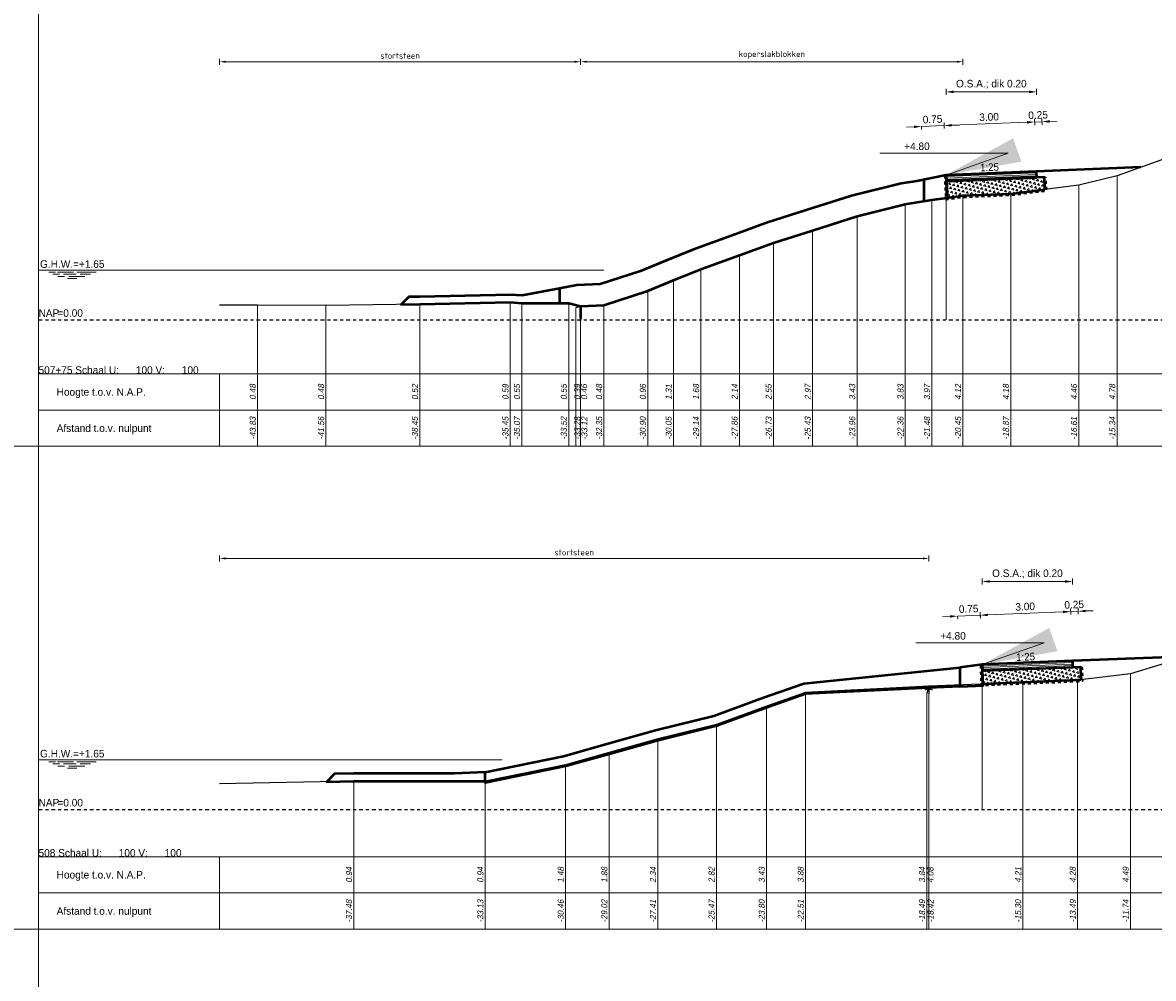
# Model space of a CAD drawing. Header units: metres. Extents: x 1155 to 1506, y 1546 to 1980.
# Tile 20 of 27: x 1251 to 1289, y 1867 to 1898. Entities that reach past the tile are written whole.
import ezdxf
from ezdxf.enums import TextEntityAlignment as Align

# ---------------------------------------------------------------- set-up
doc = ezdxf.new("R2010")
doc.units = ezdxf.units.M
doc.header["$LTSCALE"] = 0.1
doc.linetypes.add('geotextiel', pattern=[0.2, -0.1, 0.1])
doc.linetypes.add('NAP', pattern=[20, 12.5, -2.5, 2.5, -2.5])
for name, color, linetype in [('480', 7, 'Continuous'), ('758', 7, 'Continuous'), ('BS-STORTSTEEN', 6, 'Continuous')]:
    doc.layers.add(name, color=color, linetype=linetype)
for name, color, linetype, lineweight in [('DP-BS-Maatvoering', 2, 'Continuous', 0), ('DP-BS-Matenbalk_verlenglijnen', 253, 'Continuous', 0), ('DP-BS-profiel', 2, 'Continuous', 25), ('DP-Matenbalk', 1, 'Continuous', 18), ('DP-Matenbalk_bestaandehoogten', 6, 'Continuous', 25), ('DP-Matenbalk_teksten', 7, 'Continuous', 25), ('DP-NAP-lijn', 6, 'NAP', 25), ('DP-NW-arcering_asfalt', 1, 'Continuous', 18), ('DP-NW-arcering_funderingslaag', 211, 'Continuous', 13), ('DP-NW-geotextiel', 3, 'geotextiel', 35), ('DP-NW-Maatvoering', 7, 'Continuous', 35), ('DP-NW-Matenbalk_verlenglijnen', 135, 'Continuous', 0), ('DP-NW-profiel', 4, 'Continuous', 50), ('DP-waterlijn', 1, 'Continuous', 13), ('DP-Waterlijn_tekst', 7, 'Continuous', 35), ('maatvoering-leadr', 7, 'Continuous', 30), ('maatvoering-lin', 7, 'Continuous', 20), ('TL-2.5mm Tekst', 7, 'Continuous', 25)]:
    doc.layers.add(name, color=color, linetype=linetype, lineweight=lineweight)
doc.styles.add('bestomschr', font='isocp.shx', dxfattribs={"width": 0.96})
doc.styles.add('dp-besthgt', font='StagCAD.ttf', dxfattribs={"oblique": 10, "height": 0.2})
doc.styles.add('GM25mm', font='StagCAD.ttf', dxfattribs={"width": 0.96, "height": 2.5})
doc.styles.add('StagCAD', font='StagCAD.ttf')
doc.dimstyles.new('best-maatv', dxfattribs={"dimscale": 0.1, "dimtxt": 2, "dimasz": 2, "dimexe": 1, "dimexo": 0, "dimgap": 1, "dimtad": 1, "dimrnd": 0.001, "dimzin": 1, "dimdsep": 46, "dimtxsty": 'bestomschr', "dimcen": 0.09, "dimclrd": 212, "dimclre": 212, "dimclrt": 2, "dimazin": 0, "dimtfac": 1, "dimtix": 1, "dimtmove": 0, "dimatfit": 3, "dimfxl": 1, "dimfxlon": 1, "dimtvp": 0.83, "dimtolj": 1, "dimtzin": 0, "dimlwd": 9, "dimlwe": 9, "dimarcsym": 0})
doc.dimstyles.new('GM-maatvoering', dxfattribs={"dimtxt": 2.5, "dimasz": 2.5, "dimexe": 1, "dimexo": 0, "dimgap": 1, "dimtad": 1, "dimrnd": 0.001, "dimzin": 1, "dimdsep": 46, "dimtxsty": 'StagCAD', "dimcen": 0.09, "dimclrd": 1, "dimclre": 1, "dimclrt": 7, "dimazin": 0, "dimtfac": 1, "dimtix": 1, "dimtmove": 0, "dimatfit": 3, "dimfxl": 1, "dimfxlon": 1, "dimtvp": 0.83, "dimtolj": 1, "dimtzin": 0, "dimlwd": 15, "dimlwe": 15, "dimarcsym": 0})

# ---------------------------------------------------------------- blocks, each defined once
blk = doc.blocks.new('136')
at = {"layer": '480'}
blk.add_polyline3d([(0.03125, 0, 0), (-0.03125, 0, 0), (-0.03125, -0.375, 0), (0, -0.5, 0), (0.03125, -0.375, 0)], close=True, dxfattribs=at)
blk = doc.blocks.new('83')
at = {"layer": '758'}
for points in [[(-0.156, 0), (-0.078, -0.039)], [(-0.078, -0.039), (0, 0)], [(0, 0), (0.078, -0.039)], [(0, 0), (0, -0.312)], [(0.078, -0.039), (0.156, 0)], [(-0.156, -0.156), (-0.078, -0.117)], [(0, -0.156), (-0.078, -0.117)], [(0.078, -0.117), (0, -0.156)], [(0.078, -0.117), (0.156, -0.156)]]:
    blk.add_lwpolyline(points, dxfattribs=at)
blk = doc.blocks.new('*D116')
at = {"layer": 'Defpoints', "color": 0, "transparency": 16777216}
for p in [(1282.439, 1896.894), (1282.439, 1892.456), (1269.767, 1888.795)]:
    blk.add_point(p, dxfattribs=at)
at = {"layer": 'DP-BS-Maatvoering', "color": 212, "lineweight": 9, "transparency": 16777216}
for p, q in [((1269.767, 1896.794), (1269.767, 1896.994)), ((1269.967, 1896.894), (1282.239, 1896.894)), ((1282.439, 1896.794), (1282.439, 1896.994))]:
    blk.add_line(p, q, dxfattribs=at)
at = {"layer": 'DP-BS-Maatvoering', "color": 212, "transparency": 16777216}
for points in [[(1269.967, 1896.927), (1269.967, 1896.86), (1269.767, 1896.894)], [(1282.239, 1896.927), (1282.239, 1896.86), (1282.439, 1896.894)]]:
    blk.add_solid(points, dxfattribs=at)
at = {"layer": 'DP-BS-Maatvoering', "color": 2, "transparency": 16777216, "insert": (1276.103, 1897.119), "char_height": 0.2, "attachment_point": 5, "style": 'bestomschr'}
blk.add_mtext('\\A1;koperslakblokken', dxfattribs=at)
blk = doc.blocks.new('*D115')
at = {"layer": 'Defpoints', "color": 0, "transparency": 16777216}
for p in [(1269.767, 1896.894), (1257.8, 1888.826), (1269.767, 1888.795)]:
    blk.add_point(p, dxfattribs=at)
at = {"layer": 'DP-BS-Maatvoering', "color": 212, "lineweight": 9, "transparency": 16777216}
for p, q in [((1257.8, 1896.794), (1257.8, 1896.994)), ((1258, 1896.894), (1269.567, 1896.894)), ((1269.767, 1896.794), (1269.767, 1896.994))]:
    blk.add_line(p, q, dxfattribs=at)
at = {"layer": 'DP-BS-Maatvoering', "color": 212, "transparency": 16777216}
for points in [[(1258, 1896.927), (1258, 1896.86), (1257.8, 1896.894)], [(1269.567, 1896.927), (1269.567, 1896.86), (1269.767, 1896.894)]]:
    blk.add_solid(points, dxfattribs=at)
at = {"layer": 'DP-BS-Maatvoering', "color": 2, "transparency": 16777216, "insert": (1263.783, 1897.094), "char_height": 0.2, "attachment_point": 5, "style": 'bestomschr'}
blk.add_mtext('\\A1;stortsteen', dxfattribs=at)
blk = doc.blocks.new('*D67')
at = {"layer": 'Defpoints', "color": 0, "transparency": 16777216}
for p in [(1281.31, 1880.434), (1281.31, 1876.199), (1257.8, 1872.968)]:
    blk.add_point(p, dxfattribs=at)
at = {"layer": 'DP-BS-Maatvoering', "color": 212, "lineweight": 9, "transparency": 16777216}
for p, q in [((1257.8, 1880.334), (1257.8, 1880.534)), ((1258, 1880.434), (1281.11, 1880.434)), ((1281.31, 1880.334), (1281.31, 1880.534))]:
    blk.add_line(p, q, dxfattribs=at)
at = {"layer": 'DP-BS-Maatvoering', "color": 212, "transparency": 16777216}
for points in [[(1258, 1880.468), (1258, 1880.401), (1257.8, 1880.434)], [(1281.11, 1880.468), (1281.11, 1880.401), (1281.31, 1880.434)]]:
    blk.add_solid(points, dxfattribs=at)
at = {"layer": 'DP-BS-Maatvoering', "color": 2, "transparency": 16777216, "insert": (1269.555, 1880.634), "char_height": 0.2, "attachment_point": 5, "style": 'bestomschr'}
blk.add_mtext('\\A1;stortsteen', dxfattribs=at)
blk = doc.blocks.new('*D52')
at = {"layer": 'Defpoints', "color": 0, "transparency": 16777216}
for p in [(2.932, 6.557), (2.998, 4.92), (0, 4.8)]:
    blk.add_point(p, dxfattribs=at)
at = {"layer": 'maatvoering-lin', "color": 1, "lineweight": 15, "transparency": 16777216}
for p, q in [((-0.061, 6.337), (-0.069, 6.537)), ((0.184, 6.447), (2.682, 6.547)), ((2.936, 6.457), (2.928, 6.657))]:
    blk.add_line(p, q, dxfattribs=at)
at = {"layer": 'maatvoering-lin', "color": 1, "transparency": 16777216}
for points in [[(0.183, 6.489), (0.186, 6.406), (-0.065, 6.437)], [(2.681, 6.589), (2.684, 6.506), (2.932, 6.557)]]:
    blk.add_solid(points, dxfattribs=at)
at = {"layer": 'maatvoering-lin', "color": 7, "transparency": 16777216, "insert": (1.424, 6.722), "char_height": 0.25, "attachment_point": 5, "rotation": 2.2906, "style": 'StagCAD'}
blk.add_mtext('\\A1;3.00', dxfattribs=at)
blk = doc.blocks.new('*D53')
at = {"layer": 'Defpoints', "color": 0, "transparency": 16777216}
for p in [(3.182, 6.567), (3.006, 4.72), (3.255, 4.73)]:
    blk.add_point(p, dxfattribs=at)
at = {"layer": 'maatvoering-lin', "color": 1, "lineweight": 15, "transparency": 16777216}
for p, q in [((2.682, 6.547), (2.433, 6.537)), ((2.936, 6.457), (2.928, 6.657)), ((2.932, 6.557), (3.182, 6.567)), ((3.186, 6.467), (3.178, 6.667)), ((3.432, 6.577), (3.682, 6.587))]:
    blk.add_line(p, q, dxfattribs=at)
at = {"layer": 'maatvoering-lin', "color": 1, "transparency": 16777216}
for points in [[(2.681, 6.589), (2.684, 6.506), (2.932, 6.557)], [(3.43, 6.619), (3.433, 6.536), (3.182, 6.567)]]:
    blk.add_solid(points, dxfattribs=at)
at = {"layer": 'maatvoering-lin', "color": 7, "transparency": 16777216, "insert": (3.048, 6.787), "char_height": 0.25, "attachment_point": 5, "rotation": 2.2906, "style": 'StagCAD'}
blk.add_mtext('\\A1;0.25', dxfattribs=at)
blk = doc.blocks.new('*D54')
at = {"layer": 'Defpoints', "color": 0, "transparency": 16777216}
for p in [(2.998, 7.555), (2.998, 4.92), (0, 4.8)]:
    blk.add_point(p, dxfattribs=at)
at = {"layer": 'DP-NW-Maatvoering', "color": 1, "lineweight": 15, "transparency": 16777216}
for p, q in [((0, 7.455), (0, 7.655)), ((0.25, 7.555), (2.748, 7.555)), ((2.998, 7.455), (2.998, 7.655))]:
    blk.add_line(p, q, dxfattribs=at)
at = {"layer": 'DP-NW-Maatvoering', "color": 1, "transparency": 16777216}
for points in [[(0.25, 7.597), (0.25, 7.513), (0, 7.555)], [(2.748, 7.597), (2.748, 7.513), (2.998, 7.555)]]:
    blk.add_solid(points, dxfattribs=at)
at = {"layer": 'DP-NW-Maatvoering', "color": 7, "transparency": 16777216, "insert": (1.499, 7.805), "char_height": 0.25, "attachment_point": 5, "style": 'StagCAD'}
blk.add_mtext('\\A1;O.S.A.; dik 0.20 ', dxfattribs=at)
blk = doc.blocks.new('*D55')
at = {"layer": 'Defpoints', "color": 0, "transparency": 16777216}
for p in [(-0.815, 6.407), (-0.065, 6.437), (-0.065, 6.437)]:
    blk.add_point(p, dxfattribs=at)
at = {"layer": 'maatvoering-lin', "color": 1, "lineweight": 15, "transparency": 16777216}
for p, q in [((-1.065, 6.397), (-1.314, 6.387)), ((-0.815, 6.407), (-0.065, 6.437)), ((-0.815, 6.407), (-0.811, 6.308)), ((-0.065, 6.437), (-0.061, 6.337)), ((0.184, 6.447), (0.434, 6.457))]:
    blk.add_line(p, q, dxfattribs=at)
at = {"layer": 'maatvoering-lin', "color": 1, "transparency": 16777216}
for points in [[(-1.066, 6.439), (-1.063, 6.356), (-0.815, 6.407)], [(0.183, 6.489), (0.186, 6.406), (-0.065, 6.437)]]:
    blk.add_solid(points, dxfattribs=at)
at = {"layer": 'maatvoering-lin', "color": 7, "transparency": 16777216, "insert": (-0.449, 6.647), "char_height": 0.25, "attachment_point": 5, "rotation": 2.2906, "style": 'StagCAD'}
blk.add_mtext('\\A1;0.75', dxfattribs=at)
blk = doc.blocks.new('*D44')
at = {"layer": 'Defpoints', "color": 0, "transparency": 16777216}
for p in [(2.932, 6.557), (2.998, 4.92), (0, 4.8)]:
    blk.add_point(p, dxfattribs=at)
at = {"layer": 'maatvoering-lin', "color": 1, "lineweight": 15, "transparency": 16777216}
for p, q in [((-0.061, 6.337), (-0.069, 6.537)), ((0.184, 6.447), (2.682, 6.547)), ((2.936, 6.457), (2.928, 6.657))]:
    blk.add_line(p, q, dxfattribs=at)
at = {"layer": 'maatvoering-lin', "color": 1, "transparency": 16777216}
for points in [[(0.183, 6.489), (0.186, 6.406), (-0.065, 6.437)], [(2.681, 6.589), (2.684, 6.506), (2.932, 6.557)]]:
    blk.add_solid(points, dxfattribs=at)
at = {"layer": 'maatvoering-lin', "color": 7, "transparency": 16777216, "insert": (1.424, 6.722), "char_height": 0.25, "attachment_point": 5, "rotation": 2.2906, "style": 'StagCAD'}
blk.add_mtext('\\A1;3.00', dxfattribs=at)
blk = doc.blocks.new('*D45')
at = {"layer": 'Defpoints', "color": 0, "transparency": 16777216}
for p in [(3.182, 6.567), (3.006, 4.72), (3.255, 4.73)]:
    blk.add_point(p, dxfattribs=at)
at = {"layer": 'maatvoering-lin', "color": 1, "lineweight": 15, "transparency": 16777216}
for p, q in [((2.682, 6.547), (2.433, 6.537)), ((2.936, 6.457), (2.928, 6.657)), ((2.932, 6.557), (3.182, 6.567)), ((3.186, 6.467), (3.178, 6.667)), ((3.432, 6.577), (3.682, 6.587))]:
    blk.add_line(p, q, dxfattribs=at)
at = {"layer": 'maatvoering-lin', "color": 1, "transparency": 16777216}
for points in [[(2.681, 6.589), (2.684, 6.506), (2.932, 6.557)], [(3.43, 6.619), (3.433, 6.536), (3.182, 6.567)]]:
    blk.add_solid(points, dxfattribs=at)
at = {"layer": 'maatvoering-lin', "color": 7, "transparency": 16777216, "insert": (3.048, 6.787), "char_height": 0.25, "attachment_point": 5, "rotation": 2.2906, "style": 'StagCAD'}
blk.add_mtext('\\A1;0.25', dxfattribs=at)
blk = doc.blocks.new('*D46')
at = {"layer": 'Defpoints', "color": 0, "transparency": 16777216}
for p in [(2.998, 7.555), (2.998, 4.92), (0, 4.8)]:
    blk.add_point(p, dxfattribs=at)
at = {"layer": 'DP-NW-Maatvoering', "color": 1, "lineweight": 15, "transparency": 16777216}
for p, q in [((0, 7.455), (0, 7.655)), ((0.25, 7.555), (2.748, 7.555)), ((2.998, 7.455), (2.998, 7.655))]:
    blk.add_line(p, q, dxfattribs=at)
at = {"layer": 'DP-NW-Maatvoering', "color": 1, "transparency": 16777216}
for points in [[(0.25, 7.597), (0.25, 7.513), (0, 7.555)], [(2.748, 7.597), (2.748, 7.513), (2.998, 7.555)]]:
    blk.add_solid(points, dxfattribs=at)
at = {"layer": 'DP-NW-Maatvoering', "color": 7, "transparency": 16777216, "insert": (1.499, 7.805), "char_height": 0.25, "attachment_point": 5, "style": 'StagCAD'}
blk.add_mtext('\\A1;O.S.A.; dik 0.20 ', dxfattribs=at)
blk = doc.blocks.new('*D47')
at = {"layer": 'Defpoints', "color": 0, "transparency": 16777216}
for p in [(-0.815, 6.407), (-0.065, 6.437), (-0.065, 6.437)]:
    blk.add_point(p, dxfattribs=at)
at = {"layer": 'maatvoering-lin', "color": 1, "lineweight": 15, "transparency": 16777216}
for p, q in [((-1.065, 6.397), (-1.314, 6.387)), ((-0.815, 6.407), (-0.065, 6.437)), ((-0.815, 6.407), (-0.811, 6.308)), ((-0.065, 6.437), (-0.061, 6.337)), ((0.184, 6.447), (0.434, 6.457))]:
    blk.add_line(p, q, dxfattribs=at)
at = {"layer": 'maatvoering-lin', "color": 1, "transparency": 16777216}
for points in [[(-1.066, 6.439), (-1.063, 6.356), (-0.815, 6.407)], [(0.183, 6.489), (0.186, 6.406), (-0.065, 6.437)]]:
    blk.add_solid(points, dxfattribs=at)
at = {"layer": 'maatvoering-lin', "color": 7, "transparency": 16777216, "insert": (-0.449, 6.647), "char_height": 0.25, "attachment_point": 5, "rotation": 2.2906, "style": 'StagCAD'}
blk.add_mtext('\\A1;0.75', dxfattribs=at)
blk = doc.blocks.new('*U39')
at = {"layer": 'DP-NAP-lijn'}
blk.add_line((0, 0), (547, 0), dxfattribs=at)
at = {"layer": 'DP-waterlijn'}
for p, q in [((0, 16.5), (187.4, 16.5)), ((3.38, 15.8), (5.63, 15.8)), ((4.71, 15.1), (6.95, 15.1)), ((6.33, 15.8), (11.56, 15.8)), ((8.25, 15.1), (12.51, 15.1)), ((12.73, 15.8), (19.08, 15.8)), ((13.84, 15.1), (17.21, 15.1)), ((8.57, 14.4), (6.38, 14.4)), ((9.6, 13.7), (12.74, 13.7)), ((15.31, 14.4), (10.04, 14.4))]:
    blk.add_line(p, q, dxfattribs=at)
at = {"layer": 'DP-NAP-lijn', "style": 'StagCAD'}
blk.add_text('NAP', height=2.5, dxfattribs=at).set_placement((0, 1))
blk.add_attdef('NAPLIJN', (6.25, 1), '', height=2.5, dxfattribs=at)
at = {"layer": 'DP-Waterlijn_tekst', "style": 'StagCAD'}
blk.add_attdef('WP', text='', height=2.5, dxfattribs=at).set_placement((11.17, 16.5), align=Align.BOTTOM_CENTER)
blk = doc.blocks.new('*U38')
at = {"layer": 'DP-NAP-lijn'}
blk.add_line((0, 0), (543.31, 0), dxfattribs=at)
at = {"layer": 'DP-waterlijn'}
for p, q in [((0, 16.5), (153.65, 16.5)), ((3.38, 15.8), (5.63, 15.8)), ((4.71, 15.1), (6.95, 15.1)), ((6.33, 15.8), (11.56, 15.8)), ((8.25, 15.1), (12.51, 15.1)), ((12.73, 15.8), (19.08, 15.8)), ((13.84, 15.1), (17.21, 15.1)), ((8.57, 14.4), (6.38, 14.4)), ((9.6, 13.7), (12.74, 13.7)), ((15.31, 14.4), (10.04, 14.4))]:
    blk.add_line(p, q, dxfattribs=at)
at = {"layer": 'DP-NAP-lijn', "style": 'StagCAD'}
blk.add_text('NAP', height=2.5, dxfattribs=at).set_placement((0, 1))
blk.add_attdef('NAPLIJN', (6.25, 1), '', height=2.5, dxfattribs=at)
at = {"layer": 'DP-Waterlijn_tekst', "style": 'StagCAD'}
blk.add_attdef('WP', text='', height=2.5, dxfattribs=at).set_placement((11.17, 16.5), align=Align.BOTTOM_CENTER)
blk = doc.blocks.new('dwp2')
at = {"layer": 'DP-NW-arcering_asfalt'}
for points in [[(0.002, 4.75), (3.002, 4.87)], [(0.004, 4.7), (3.004, 4.82)], [(0.006, 4.65), (3.006, 4.77)]]:
    blk.add_lwpolyline(points, dxfattribs=at)
at = {"layer": 'DP-NW-Matenbalk_verlenglijnen'}
blk.add_line((0, 4.8), (0, 0), dxfattribs=at)
at = {"layer": 'DP-NW-profiel'}
blk.add_lwpolyline([(3.008, 4.72), (3, 4.92), (0, 4.8), (0.008, 4.6)], close=True, dxfattribs=at)
at = {"layer": 'maatvoering-leadr', "color": 7, "insert": (-0.544, 5.624), "char_height": 0.25, "attachment_point": 9, "style": 'StagCAD'}
blk.add_mtext('\\A1;+4.80', dxfattribs=at)
at = {"layer": 'TL-2.5mm Tekst', "style": 'GM25mm', "width": 0.96}
blk.add_text('1:25', height=0.25, rotation=2.2906, dxfattribs=at).set_placement((1.446, 4.858), align=Align.BOTTOM_CENTER)
at = {"layer": 'DP-NW-Maatvoering'}
dim = blk.add_linear_dim(base=(2.998, 7.555), p1=(0, 4.8), p2=(2.998, 4.92), text='O.S.A.; dik 0.20 ', dimstyle='GM-maatvoering', dxfattribs=at)
dim.commit()
dim.dimension.update_dxf_attribs({"geometry": '*D54', "text_midpoint": (1.499, 7.805)})
at = {"layer": 'maatvoering-lin'}
for p1, p2, distance, picture, middle in [((-0.815, 6.407), (-0.065, 6.437), 0, '*D55', (-0.449, 6.647)), ((0, 4.8), (2.998, 4.92), 1.639, '*D52', (1.424, 6.722))]:
    dim = blk.add_aligned_dim(p1=p1, p2=p2, distance=distance, dimstyle='GM-maatvoering', dxfattribs=at)
    dim.commit()
    dim.dimension.update_dxf_attribs({"geometry": picture, "text_midpoint": middle})
dim = blk.add_aligned_dim(p1=(3.006, 4.72), p2=(3.255, 4.73), distance=1.839, dimstyle='GM-maatvoering', override={"dimtad": 3}, dxfattribs=at)
dim.commit()
dim.dimension.update_dxf_attribs({"geometry": '*D53', "text_midpoint": (3.048, 6.787)})
at = {"layer": 'maatvoering-leadr', "annotation_type": 0, "has_hookline": 1, "hookline_direction": 1, "text_width": 0.75}
blk.add_leader([(0, 4.8), (2.056, 5.524), (-0.444, 5.524)], dimstyle='GM-maatvoering', override={"dimscale": 0, "dimgap": 1, "dimtad": 1}, dxfattribs=at)
blk = doc.blocks.new('dwp1')
at = {"layer": 'DP-NW-arcering_asfalt'}
for points in [[(0.002, 4.75), (3.002, 4.87)], [(0.004, 4.7), (3.004, 4.82)], [(0.006, 4.65), (3.006, 4.77)]]:
    blk.add_lwpolyline(points, dxfattribs=at)
at = {"layer": 'DP-NW-Matenbalk_verlenglijnen'}
blk.add_line((0, 4.8), (0, 0), dxfattribs=at)
at = {"layer": 'DP-NW-profiel'}
blk.add_line((0.008, 4.6), (3.006, 4.72), dxfattribs=at)
blk.add_lwpolyline([(3.008, 4.72), (3, 4.92), (0, 4.8), (0.008, 4.6)], close=True, dxfattribs=at)
at = {"layer": 'maatvoering-leadr', "color": 7, "insert": (-0.544, 5.624), "char_height": 0.25, "attachment_point": 9, "style": 'StagCAD'}
blk.add_mtext('\\A1;+4.80', dxfattribs=at)
at = {"layer": 'TL-2.5mm Tekst', "style": 'GM25mm', "width": 0.96}
blk.add_text('1:25', height=0.25, rotation=2.2906, dxfattribs=at).set_placement((1.446, 4.858), align=Align.BOTTOM_CENTER)
at = {"layer": 'DP-NW-Maatvoering'}
dim = blk.add_linear_dim(base=(2.998, 7.555), p1=(0, 4.8), p2=(2.998, 4.92), text='O.S.A.; dik 0.20 ', dimstyle='GM-maatvoering', dxfattribs=at)
dim.commit()
dim.dimension.update_dxf_attribs({"geometry": '*D46', "text_midpoint": (1.499, 7.805)})
at = {"layer": 'maatvoering-lin'}
for p1, p2, distance, picture, middle in [((-0.815, 6.407), (-0.065, 6.437), 0, '*D47', (-0.449, 6.647)), ((0, 4.8), (2.998, 4.92), 1.639, '*D44', (1.424, 6.722))]:
    dim = blk.add_aligned_dim(p1=p1, p2=p2, distance=distance, dimstyle='GM-maatvoering', dxfattribs=at)
    dim.commit()
    dim.dimension.update_dxf_attribs({"geometry": picture, "text_midpoint": middle})
dim = blk.add_aligned_dim(p1=(3.006, 4.72), p2=(3.255, 4.73), distance=1.839, dimstyle='GM-maatvoering', override={"dimtad": 3}, dxfattribs=at)
dim.commit()
dim.dimension.update_dxf_attribs({"geometry": '*D45', "text_midpoint": (3.048, 6.787)})
at = {"layer": 'maatvoering-leadr', "annotation_type": 0, "has_hookline": 1, "hookline_direction": 1, "text_width": 0.75}
blk.add_leader([(0, 4.8), (2.056, 5.524), (-0.444, 5.524)], dimstyle='GM-maatvoering', override={"dimscale": 0, "dimgap": 1, "dimtad": 1}, dxfattribs=at)

msp = doc.modelspace()

# ---------------------------------------------------------------- hatches: boundary and pattern name
at = {"layer": 'DP-NW-arcering_funderingslaag'}
h = msp.add_hatch(dxfattribs=at)
h.set_pattern_fill('TRIANG', color=256, scale=0.015, angle=45)
h.set_pattern_definition([(105, (1235.02749, 1713.00409), (-0.13800665, 0.03697877), [0.0714375, -0.0714375]), (165, (1235.02749, 1713.00409), (-0.10102788, -0.10102788), [0.0714375, -0.0714375]), (45, (1234.95849, 1713.02258), (-0.03697877, 0.13800665), [0.0714375, -0.0714375])])
h.paths.add_polyline_path([(1285.158, 1892.659), (1285.139, 1893.069), (1281.889, 1892.939), (1281.914, 1892.382), (1282.439, 1892.456), (1284.022, 1892.519)])
h = msp.add_hatch(dxfattribs=at)
h.set_pattern_fill('TRIANG', color=256, scale=0.015, angle=45)
h.set_pattern_definition([(105, (1236.22269, 1696.73009), (-0.13800665, 0.03697877), [0.0714375, -0.0714375]), (165, (1236.22269, 1696.73009), (-0.10102788, -0.10102788), [0.0714375, -0.0714375]), (45, (1236.15369, 1696.74858), (-0.03697877, 0.13800665), [0.0714375, -0.0714375])])
h.paths.add_polyline_path([(1283.102, 1876.27), (1284.429, 1876.323), (1286.241, 1876.397), (1286.352, 1876.41), (1286.335, 1876.845), (1283.085, 1876.715)])

# ---------------------------------------------------------------- linework, layer by layer
at = {"layer": 'BS-STORTSTEEN'}
for points in [[(1269.767, 1888.795), (1269.371, 1888.888), (1267.817, 1888.893), (1267.436, 1888.924), (1264.436, 1888.857), (1261.326, 1888.817), (1259.061, 1888.821), (1257.8, 1888.826)], [(1281.31, 1876.199), (1277.223, 1875.994), (1275.931, 1875.543), (1274.266, 1874.936), (1272.326, 1874.454), (1270.713, 1874), (1269.269, 1873.594), (1266.605, 1873.052), (1262.249, 1873.054), (1257.8, 1872.968)]]:
    msp.add_lwpolyline(points, dxfattribs=at)
at = {"layer": 'Defpoints', "color": 143, "lineweight": 0, "ltscale": 5, "flags": 128}
msp.add_lwpolyline([(1251.8, 1898.59), (1307.5, 1898.59), (1307.5, 1834.591), (1251.8, 1834.591)], close=True, dxfattribs=at)
at = {"layer": 'Defpoints', "color": 250, "lineweight": 0}
for points in [[(1339.966, 1884.151), (1208.8, 1884.151)], [(1339.966, 1868.151), (1208.8, 1868.151)]]:
    msp.add_lwpolyline(points, dxfattribs=at)
at = {"layer": 'DP-BS-Matenbalk_verlenglijnen'}
for points in [[(1287.549, 1893.117), (1287.549, 1884.151)], [(1286.278, 1892.798), (1286.278, 1884.151)], [(1282.439, 1892.456), (1282.439, 1884.151)], [(1284.022, 1892.519), (1284.022, 1884.151)], [(1280.529, 1892.169), (1280.529, 1884.151)], [(1281.408, 1892.312), (1281.408, 1884.151)], [(1278.93, 1891.772), (1278.93, 1884.151)], [(1277.457, 1891.305), (1277.457, 1884.151)], [(1276.159, 1890.893), (1276.159, 1884.151)], [(1275.031, 1890.481), (1275.031, 1884.151)], [(1273.754, 1890.022), (1273.754, 1884.151)], [(1272.844, 1889.65), (1272.844, 1884.151)], [(1271.99, 1889.299), (1271.99, 1884.151)], [(1259.061, 1888.821), (1259.061, 1884.151)], [(1261.326, 1888.817), (1261.326, 1884.151)], [(1264.436, 1888.857), (1264.436, 1884.151)], [(1267.436, 1888.924), (1267.436, 1884.151)], [(1267.817, 1888.893), (1267.817, 1884.151)], [(1269.371, 1888.888), (1269.371, 1884.151)], [(1269.608, 1888.733), (1269.608, 1884.151)], [(1269.767, 1888.795), (1269.767, 1884.151)], [(1270.54, 1888.821), (1270.54, 1884.151)], [(1284.429, 1876.323), (1284.429, 1868.151)], [(1286.241, 1876.397), (1286.241, 1868.151)], [(1287.994, 1876.606), (1287.994, 1868.151)], [(1277.223, 1875.994), (1277.223, 1868.151)], [(1281.244, 1875.955), (1281.244, 1868.151)], [(1281.31, 1876.199), (1281.31, 1868.151)], [(1275.931, 1875.543), (1275.931, 1868.151)], [(1274.266, 1874.936), (1274.266, 1868.151)], [(1272.326, 1874.454), (1272.326, 1868.151)], [(1270.713, 1874), (1270.713, 1868.151)], [(1269.269, 1873.594), (1269.269, 1868.151)], [(1262.249, 1873.054), (1262.249, 1868.151)], [(1266.605, 1873.052), (1266.605, 1868.151)]]:
    msp.add_lwpolyline(points, dxfattribs=at)
at = {"layer": 'DP-BS-profiel'}
for points in [[(1289.432, 1893.787), (1287.549, 1893.117), (1286.278, 1892.798), (1284.022, 1892.519), (1282.439, 1892.456), (1281.408, 1892.312), (1280.529, 1892.169), (1278.93, 1891.772), (1277.457, 1891.305), (1276.159, 1890.893), (1275.031, 1890.481), (1273.754, 1890.022), (1272.844, 1889.65), (1271.99, 1889.299), (1270.54, 1888.821), (1269.767, 1888.795), (1269.608, 1888.733)], [(1306.131, 1878.615), (1304.708, 1878.78), (1301.66, 1878.825), (1299.663, 1878.938), (1297.693, 1878.891), (1295.496, 1878.735), (1293.664, 1878.343), (1291.826, 1877.826), (1290.057, 1877.238), (1287.994, 1876.606), (1286.241, 1876.397), (1284.429, 1876.323), (1281.31, 1876.199), (1281.244, 1875.955)]]:
    msp.add_lwpolyline(points, dxfattribs=at)
at = {"layer": 'DP-Matenbalk'}
for points in [[(1257.8, 1884.151), (1251.8, 1884.151), (1251.8, 1886.551), (1257.8, 1886.551)], [(1257.8, 1886.551), (1306.5, 1886.551)], [(1257.8, 1886.551), (1257.8, 1884.151)], [(1251.8, 1885.351), (1257.8, 1885.351)], [(1257.8, 1885.351), (1306.5, 1885.351)], [(1306.5, 1884.151), (1257.8, 1884.151)], [(1257.8, 1868.151), (1251.8, 1868.151), (1251.8, 1870.551), (1257.8, 1870.551)], [(1257.8, 1870.551), (1306.5, 1870.551)], [(1257.8, 1870.551), (1257.8, 1868.151)], [(1251.8, 1869.351), (1257.8, 1869.351)], [(1257.8, 1869.351), (1306.5, 1869.351)], [(1306.5, 1868.151), (1257.8, 1868.151)]]:
    msp.add_lwpolyline(points, dxfattribs=at)
at = {"layer": 'DP-NW-geotextiel', "ltscale": 10, "flags": 128}
for points in [[(1281.831, 1893.128), (1281.866, 1892.325), (1282.444, 1892.406), (1284.026, 1892.469), (1285.21, 1892.615), (1285.189, 1893.069)], [(1286.385, 1876.847), (1286.404, 1876.366), (1286.245, 1876.347), (1284.431, 1876.273), (1283.054, 1876.217), (1283.027, 1876.908)]]:
    msp.add_lwpolyline(points, dxfattribs=at)
at = {"layer": 'DP-NW-profiel'}
for points in [[(1269.071, 1889.381), (1267.828, 1889.142), (1267.443, 1889.174), (1264.432, 1889.106), (1264.071, 1889.102), (1263.818, 1888.849), (1264.436, 1888.857), (1267.436, 1888.924), (1267.817, 1888.893), (1269.371, 1888.888), (1269.767, 1888.795), (1270.54, 1888.821), (1271.99, 1889.299), (1272.844, 1889.65), (1273.754, 1890.022), (1275.031, 1890.481), (1276.159, 1890.893), (1277.457, 1891.305), (1278.93, 1891.772), (1280.529, 1892.169), (1281.408, 1892.312), (1281.914, 1892.382), (1281.889, 1892.939), (1281.881, 1893.139), (1280.913, 1892.94), (1280.388, 1892.855), (1278.74, 1892.446), (1277.245, 1891.972), (1275.933, 1891.555), (1274.793, 1891.139), (1273.503, 1890.675), (1272.578, 1890.297), (1271.747, 1889.955), (1270.416, 1889.517), (1269.642, 1889.491), (1269.071, 1889.381)], [(1285.158, 1892.659), (1285.139, 1893.069), (1281.889, 1892.939), (1281.914, 1892.382), (1282.439, 1892.456), (1284.022, 1892.519)], [(1282.332, 1876.825), (1282.332, 1876.189), (1283.104, 1876.22), (1283.085, 1876.715), (1283.077, 1876.915)], [(1286.352, 1876.41), (1286.241, 1876.397), (1284.429, 1876.323), (1283.102, 1876.27), (1283.085, 1876.715), (1286.082, 1876.835), (1286.335, 1876.845)], [(1266.605, 1873.353), (1265.581, 1873.302), (1262.247, 1873.304), (1261.61, 1873.291), (1261.355, 1873.036), (1262.249, 1873.054), (1266.605, 1873.052)]]:
    msp.add_lwpolyline(points, close=True, dxfattribs=at)
for points in [[(1288.336, 1893.397), (1284.881, 1893.259)], [(1281.147, 1892.988), (1281.147, 1892.269)], [(1269.071, 1889.381), (1269.071, 1888.888)], [(1289.893, 1877.187), (1286.077, 1877.035)], [(1282.332, 1876.189), (1281.312, 1876.149), (1277.232, 1875.944), (1275.948, 1875.495), (1274.28, 1874.888), (1272.339, 1874.405), (1270.726, 1873.951), (1269.281, 1873.545), (1266.605, 1872.995), (1266.605, 1873.353), (1269.198, 1873.885), (1270.631, 1874.288), (1272.249, 1874.744), (1274.178, 1875.223), (1275.83, 1875.825), (1277.164, 1876.291), (1282.332, 1876.825)]]:
    msp.add_lwpolyline(points, dxfattribs=at)

# ---------------------------------------------------------------- block references
at = {"layer": '480'}
msp.add_blockref('136', (1269.767, 1888.795), dxfattribs=at)
at = {"layer": '758', "xscale": 0.8, "yscale": 0.8, "zscale": 0.8}
msp.add_blockref('83', (1281.31, 1876.199), dxfattribs=at)
at = {"layer": 'DP-NAP-lijn', "xscale": 0.1, "yscale": 0.1, "zscale": 0.1}
for name, p in [('*U39', (1251.8, 1888.339)), ('*U38', (1251.8, 1872.115))]:
    msp.add_blockref(name, p, dxfattribs=at).add_auto_attribs({'WP': 'G.H.W.=+1.65', 'NAPLIJN': '=0.00'})
at = {"layer": 'DP-NW-profiel'}
for name, p in [('dwp1', (1281.881, 1888.339)), ('dwp2', (1283.077, 1872.115))]:
    msp.add_blockref(name, p, dxfattribs=at)

# ---------------------------------------------------------------- texts
at = {"layer": 'DP-Matenbalk_bestaandehoogten', "style": 'dp-besthgt', "oblique": 10}
for s, p in [('0.48', (1259.061, 1885.951)), ('0.48', (1261.326, 1885.951)), ('0.52', (1264.436, 1885.951)), ('0.59', (1267.436, 1885.951)), ('0.55', (1267.817, 1885.951)), ('0.55', (1269.371, 1885.951)), ('0.39', (1269.819, 1885.951)), ('0.46', (1270.043, 1885.949)), ('0.48', (1270.54, 1885.951)), ('0.96', (1271.99, 1885.951)), ('1.31', (1272.844, 1885.951)), ('1.68', (1273.754, 1885.951)), ('2.14', (1275.031, 1885.951)), ('2.55', (1276.159, 1885.951)), ('2.97', (1277.457, 1885.951)), ('3.43', (1278.93, 1885.951)), ('3.83', (1280.529, 1885.951)), ('3.97', (1281.408, 1885.951)), ('4.12', (1282.439, 1885.951)), ('4.18', (1284.022, 1885.951)), ('4.46', (1286.278, 1885.951)), ('4.78', (1287.549, 1885.951)), ('-43.83', (1259.061, 1884.751)), ('-41.56', (1261.326, 1884.751)), ('-38.45', (1264.436, 1884.751)), ('-35.45', (1267.436, 1884.751)), ('-35.07', (1267.817, 1884.751)), ('-33.52', (1269.371, 1884.751)), ('-33.28', (1269.819, 1884.751)), ('-33.12', (1270.052, 1884.747)), ('-32.35', (1270.54, 1884.751)), ('-30.90', (1271.99, 1884.751)), ('-30.05', (1272.844, 1884.751)), ('-29.14', (1273.754, 1884.751)), ('-27.86', (1275.031, 1884.751)), ('-26.73', (1276.159, 1884.751)), ('-25.43', (1277.457, 1884.751)), ('-23.96', (1278.93, 1884.751)), ('-22.36', (1280.529, 1884.751)), ('-21.48', (1281.408, 1884.751)), ('-20.45', (1282.439, 1884.751)), ('-18.87', (1284.022, 1884.751)), ('-16.61', (1286.278, 1884.751)), ('-15.34', (1287.549, 1884.751)), ('0.94', (1262.249, 1869.951)), ('0.94', (1266.605, 1869.951)), ('1.48', (1269.269, 1869.951)), ('1.88', (1270.713, 1869.951)), ('2.34', (1272.326, 1869.951)), ('2.82', (1274.266, 1869.951)), ('3.43', (1275.931, 1869.951)), ('3.88', (1277.223, 1869.951)), ('3.84', (1281.244, 1869.951)), ('4.08', (1281.523, 1869.943)), ('4.21', (1284.429, 1869.951)), ('4.28', (1286.241, 1869.951)), ('4.49', (1287.994, 1869.951)), ('-37.48', (1262.249, 1868.751)), ('-33.13', (1266.605, 1868.751)), ('-30.46', (1269.269, 1868.751)), ('-29.02', (1270.713, 1868.751)), ('-27.41', (1272.326, 1868.751)), ('-25.47', (1274.266, 1868.751)), ('-23.80', (1275.931, 1868.751)), ('-22.51', (1277.223, 1868.751)), ('-18.49', (1281.244, 1868.751)), ('-18.42', (1281.525, 1868.752)), ('-15.30', (1284.429, 1868.751)), ('-13.49', (1286.241, 1868.751)), ('-11.74', (1287.994, 1868.751))]:
    msp.add_text(s, height=0.2, rotation=90, dxfattribs=at).set_placement(p, align=Align.BOTTOM_CENTER)
at = {"layer": 'DP-Matenbalk_teksten', "style": 'StagCAD'}
for s, p in [('507+75 Schaal U:      100 V:      100', (1251.8, 1886.551)), ('508 Schaal U:      100 V:      100', (1251.8, 1870.551))]:
    msp.add_text(s, height=0.25, dxfattribs=at).set_placement(p)
for s, p in [('Hoogte t.o.v. N.A.P.', (1252.4, 1885.951)), ('Afstand t.o.v. nulpunt', (1252.4, 1884.751)), ('Hoogte t.o.v. N.A.P.', (1252.4, 1869.951)), ('Afstand t.o.v. nulpunt', (1252.4, 1868.751))]:
    msp.add_text(s, height=0.25, dxfattribs=at).set_placement(p, align=Align.MIDDLE_LEFT)

# ---------------------------------------------------------------- dimensions: what is measured, and where the dimension line sits
at = {"layer": 'DP-BS-Maatvoering'}
for base, p1, p2, text, picture, middle in [((1269.767, 1896.894), (1257.8, 1888.826), (1269.767, 1888.795), 'stortsteen', '*D115', (1263.783, 1896.894)), ((1282.439, 1896.894), (1269.767, 1888.795), (1282.439, 1892.456), 'koperslakblokken', '*D116', (1276.103, 1896.894)), ((1281.31, 1880.434), (1257.8, 1872.968), (1281.31, 1876.199), 'stortsteen', '*D67', (1269.555, 1880.434))]:
    dim = msp.add_linear_dim(base=base, p1=p1, p2=p2, text=text, dimstyle='best-maatv', dxfattribs=at)
    dim.commit()
    dim.dimension.update_dxf_attribs({"geometry": picture, "text_midpoint": middle, "dimtype": 160})

doc.saveas('drawing.dxf')
